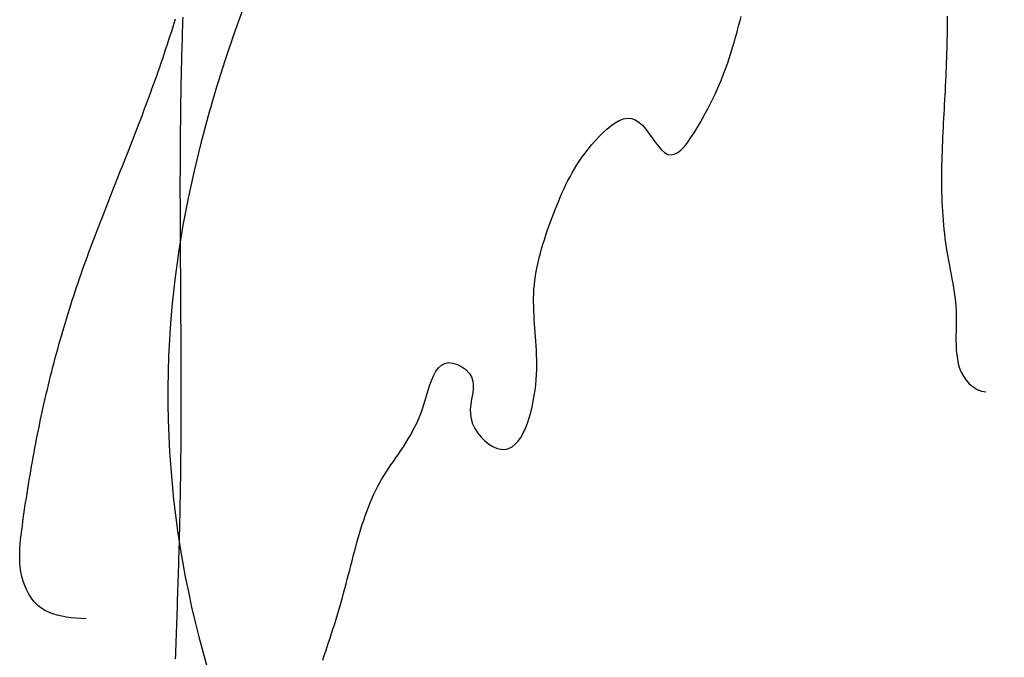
# Model space of a CAD drawing. Header units: millimetres. Extents: x 523431 to 527346, y -48565 to -47721.
# Tile 209 of 217: x 527202.82 to 527205.05, y -48543.07 to -48541.63. Entities that reach past the tile are written whole.
import ezdxf

# ---------------------------------------------------------------- set-up
doc = ezdxf.new("R2010")
doc.units = ezdxf.units.MM

# ---------------------------------------------------------------- blocks, each defined once
blk = doc.blocks.new('A$C0BD840A7')
at = {"color": 5, "start_tangent": (-0.576065, 0.817404), "end_tangent": (1, 0)}
blk.add_spline([(6.7322, 5.9997), (6.9638, 6.7648), (6.8311, 7.132), (8.2398, 7.6625), (5.225, 1.9005), (6.0172, 0.1088), (10.0616, 1.2755)], degree=3, dxfattribs=at)

msp = doc.modelspace()

# ---------------------------------------------------------------- linework, layer by layer
at = {"color": 174}
for p, q in [((527203.1697, -48541.6491), (527203.1727, -48541.639)), ((527203.1727, -48541.639), (527203.1758, -48541.629)), ((527203.192, -48541.6359), (527203.1916, -48541.6463)), ((527203.1923, -48541.6255), (527203.192, -48541.6359)), ((527204.4471, -48541.6518), (527204.4496, -48541.6424)), ((527204.4496, -48541.6424), (527204.452, -48541.633)), ((527204.452, -48541.633), (527204.4543, -48541.6237)), ((527204.9204, -48541.6442), (527204.9203, -48541.6546)), ((527204.9205, -48541.6337), (527204.9204, -48541.6442)), ((527204.9206, -48541.6232), (527204.9205, -48541.6337)), ((527203.1634, -48541.669), (527203.1665, -48541.6591)), ((527203.1665, -48541.6591), (527203.1697, -48541.6491)), ((527203.191, -48541.6671), (527203.1907, -48541.6775)), ((527203.1913, -48541.6567), (527203.191, -48541.6671)), ((527203.1916, -48541.6463), (527203.1913, -48541.6567)), ((527204.442, -48541.6706), (527204.4446, -48541.6612)), ((527204.4446, -48541.6612), (527204.4471, -48541.6518)), ((527204.9201, -48541.6651), (527204.9199, -48541.6756)), ((527204.9203, -48541.6546), (527204.9201, -48541.6651)), ((527203.1536, -48541.6988), (527203.1569, -48541.6889)), ((527203.1569, -48541.6889), (527203.1602, -48541.679)), ((527203.1602, -48541.679), (527203.1634, -48541.669)), ((527203.1904, -48541.6879), (527203.1901, -48541.6983)), ((527203.1907, -48541.6775), (527203.1904, -48541.6879)), ((527204.4365, -48541.6897), (527204.4393, -48541.6801)), ((527204.4393, -48541.6801), (527204.442, -48541.6706)), ((527204.9197, -48541.6861), (527204.9194, -48541.6966)), ((527204.9199, -48541.6756), (527204.9197, -48541.6861)), ((527203.147, -48541.7186), (527203.1503, -48541.7087)), ((527203.1503, -48541.7087), (527203.1536, -48541.6988)), ((527203.1898, -48541.7087), (527203.1895, -48541.7191)), ((527203.1901, -48541.6983), (527203.1898, -48541.7087)), ((527204.4274, -48541.7186), (527204.4306, -48541.7089)), ((527204.4306, -48541.7089), (527204.4336, -48541.6993)), ((527204.4336, -48541.6993), (527204.4365, -48541.6897)), ((527204.9191, -48541.7071), (527204.9188, -48541.7177)), ((527204.9194, -48541.6966), (527204.9191, -48541.7071)), ((527203.1402, -48541.7384), (527203.1436, -48541.7285)), ((527203.1436, -48541.7285), (527203.147, -48541.7186)), ((527203.1893, -48541.7295), (527203.189, -48541.7399)), ((527203.1895, -48541.7191), (527203.1893, -48541.7295)), ((527204.4206, -48541.7382), (527204.4241, -48541.7284)), ((527204.4241, -48541.7284), (527204.4274, -48541.7186)), ((527204.9184, -48541.7282), (527204.918, -48541.7387)), ((527204.9188, -48541.7177), (527204.9184, -48541.7282)), ((527203.1333, -48541.758), (527203.1368, -48541.7482)), ((527203.1368, -48541.7482), (527203.1402, -48541.7384)), ((527203.1888, -48541.7503), (527203.1885, -48541.7607)), ((527203.189, -48541.7399), (527203.1888, -48541.7503)), ((527204.4131, -48541.7582), (527204.417, -48541.7482)), ((527204.417, -48541.7482), (527204.4206, -48541.7382)), ((527204.9176, -48541.7492), (527204.9171, -48541.7598)), ((527204.918, -48541.7387), (527204.9176, -48541.7492)), ((527203.1227, -48541.7874), (527203.1263, -48541.7777)), ((527203.1263, -48541.7777), (527203.1298, -48541.7679)), ((527203.1298, -48541.7679), (527203.1333, -48541.758)), ((527203.1883, -48541.7711), (527203.1881, -48541.7814)), ((527203.1885, -48541.7607), (527203.1883, -48541.7711)), ((527204.4048, -48541.7785), (527204.4091, -48541.7683)), ((527204.4091, -48541.7683), (527204.4131, -48541.7582)), ((527204.9166, -48541.7703), (527204.9161, -48541.7809)), ((527204.9171, -48541.7598), (527204.9166, -48541.7703)), ((527203.1155, -48541.807), (527203.1191, -48541.7972)), ((527203.1191, -48541.7972), (527203.1227, -48541.7874)), ((527203.1879, -48541.7918), (527203.1877, -48541.8022)), ((527203.1881, -48541.7814), (527203.1879, -48541.7918)), ((527204.3907, -48541.8097), (527204.3957, -48541.7992)), ((527204.3957, -48541.7992), (527204.4004, -48541.7888)), ((527204.4004, -48541.7888), (527204.4048, -48541.7785)), ((527204.9155, -48541.7914), (527204.915, -48541.802)), ((527204.9161, -48541.7809), (527204.9155, -48541.7914)), ((527203.1083, -48541.8265), (527203.1119, -48541.8168)), ((527203.1119, -48541.8168), (527203.1155, -48541.807)), ((527203.1875, -48541.8126), (527203.1874, -48541.823)), ((527203.1877, -48541.8022), (527203.1875, -48541.8126)), ((527204.3801, -48541.8311), (527204.3855, -48541.8204)), ((527204.3855, -48541.8204), (527204.3907, -48541.8097)), ((527204.9144, -48541.8126), (527204.9138, -48541.8231)), ((527204.915, -48541.802), (527204.9144, -48541.8126)), ((527203.1009, -48541.846), (527203.1046, -48541.8363)), ((527203.1046, -48541.8363), (527203.1083, -48541.8265)), ((527203.1871, -48541.8438), (527203.1869, -48541.8542)), ((527203.1872, -48541.8334), (527203.1871, -48541.8438)), ((527203.1874, -48541.823), (527203.1872, -48541.8334)), ((527204.3683, -48541.853), (527204.3743, -48541.842)), ((527204.3743, -48541.842), (527204.3801, -48541.8311)), ((527204.9126, -48541.8442), (527204.9121, -48541.8548)), ((527204.9132, -48541.8337), (527204.9126, -48541.8442)), ((527204.9138, -48541.8231), (527204.9132, -48541.8337)), ((527203.0898, -48541.8752), (527203.0935, -48541.8654)), ((527203.0935, -48541.8654), (527203.0972, -48541.8557)), ((527203.0972, -48541.8557), (527203.1009, -48541.846)), ((527203.1868, -48541.8646), (527203.1867, -48541.8751)), ((527203.1869, -48541.8542), (527203.1868, -48541.8646)), ((527204.1601, -48541.8709), (527204.1695, -48541.8644)), ((527204.1695, -48541.8644), (527204.179, -48541.8592)), ((527204.179, -48541.8592), (527204.1884, -48541.8556)), ((527204.1884, -48541.8556), (527204.1976, -48541.8539)), ((527204.1976, -48541.8539), (527204.2065, -48541.8544)), ((527204.2065, -48541.8544), (527204.2151, -48541.8573)), ((527204.2151, -48541.8573), (527204.2233, -48541.8627)), ((527204.2233, -48541.8627), (527204.2312, -48541.8699)), ((527204.3553, -48541.8755), (527204.362, -48541.8642)), ((527204.362, -48541.8642), (527204.3683, -48541.853)), ((527204.9115, -48541.8653), (527204.911, -48541.8759)), ((527204.9121, -48541.8548), (527204.9115, -48541.8653)), ((527203.0823, -48541.8946), (527203.086, -48541.8849)), ((527203.086, -48541.8849), (527203.0898, -48541.8752)), ((527203.1866, -48541.8855), (527203.1865, -48541.8959)), ((527203.1867, -48541.8751), (527203.1866, -48541.8855)), ((527204.1329, -48541.8959), (527204.1417, -48541.887)), ((527204.1417, -48541.887), (527204.1508, -48541.8785)), ((527204.1508, -48541.8785), (527204.1601, -48541.8709)), ((527204.2312, -48541.8699), (527204.2388, -48541.8786)), ((527204.2388, -48541.8786), (527204.2462, -48541.8882)), ((527204.2462, -48541.8882), (527204.2534, -48541.8981)), ((527204.3412, -48541.8978), (527204.3484, -48541.8868)), ((527204.3484, -48541.8868), (527204.3553, -48541.8755)), ((527204.9104, -48541.8864), (527204.91, -48541.897)), ((527204.911, -48541.8759), (527204.9104, -48541.8864)), ((527203.0747, -48541.914), (527203.0785, -48541.9043)), ((527203.0785, -48541.9043), (527203.0823, -48541.8946)), ((527203.1864, -48541.9063), (527203.1863, -48541.9167)), ((527203.1865, -48541.8959), (527203.1864, -48541.9063)), ((527204.1164, -48541.9144), (527204.1244, -48541.9052)), ((527204.1244, -48541.9052), (527204.1329, -48541.8959)), ((527204.2534, -48541.8981), (527204.2605, -48541.908)), ((527204.2605, -48541.908), (527204.2675, -48541.9171)), ((527204.3263, -48541.9175), (527204.3338, -48541.9082)), ((527204.3338, -48541.9082), (527204.3412, -48541.8978)), ((527204.9095, -48541.9075), (527204.9091, -48541.918)), ((527204.91, -48541.897), (527204.9095, -48541.9075)), ((527203.0633, -48541.943), (527203.0671, -48541.9334)), ((527203.0671, -48541.9334), (527203.0709, -48541.9237)), ((527203.0709, -48541.9237), (527203.0747, -48541.914)), ((527203.1863, -48541.9271), (527203.1862, -48541.9376)), ((527203.1863, -48541.9167), (527203.1863, -48541.9271)), ((527204.0953, -48541.9416), (527204.1019, -48541.9326)), ((527204.1019, -48541.9326), (527204.109, -48541.9236)), ((527204.109, -48541.9236), (527204.1164, -48541.9144)), ((527204.2675, -48541.9171), (527204.2745, -48541.9251)), ((527204.2745, -48541.9251), (527204.2816, -48541.9315)), ((527204.2816, -48541.9315), (527204.2887, -48541.9356)), ((527204.3035, -48541.9355), (527204.3111, -48541.9315)), ((527204.3111, -48541.9315), (527204.3187, -48541.9254)), ((527204.3187, -48541.9254), (527204.3263, -48541.9175)), ((527204.9087, -48541.9286), (527204.9083, -48541.9391)), ((527204.9091, -48541.918), (527204.9087, -48541.9286)), ((527203.0557, -48541.9624), (527203.0595, -48541.9527)), ((527203.0595, -48541.9527), (527203.0633, -48541.943)), ((527203.1862, -48541.948), (527203.1861, -48541.9584)), ((527203.1862, -48541.9376), (527203.1862, -48541.948)), ((527204.0833, -48541.9595), (527204.0891, -48541.9506)), ((527204.0891, -48541.9506), (527204.0953, -48541.9416)), ((527204.2887, -48541.9356), (527204.296, -48541.9369)), ((527204.296, -48541.9369), (527204.3035, -48541.9355)), ((527204.908, -48541.9496), (527204.9078, -48541.9601)), ((527204.9083, -48541.9391), (527204.908, -48541.9496)), ((527203.048, -48541.9818), (527203.0519, -48541.9721)), ((527203.0519, -48541.9721), (527203.0557, -48541.9624)), ((527203.1861, -48541.9584), (527203.1861, -48541.9688)), ((527203.1861, -48541.9688), (527203.1861, -48541.9793)), ((527204.0677, -48541.9861), (527204.0726, -48541.9772)), ((527204.0726, -48541.9772), (527204.0778, -48541.9684)), ((527204.0778, -48541.9684), (527204.0833, -48541.9595)), ((527204.9076, -48541.9705), (527204.9075, -48541.981)), ((527204.9078, -48541.9601), (527204.9076, -48541.9705)), ((527203.0404, -48542.0012), (527203.0442, -48541.9915)), ((527203.0442, -48541.9915), (527203.048, -48541.9818)), ((527203.1861, -48541.9793), (527203.186, -48541.9897)), ((527203.186, -48541.9897), (527203.186, -48542.0001)), ((527203.186, -48542.0001), (527203.186, -48542.0106)), ((527204.0585, -48542.0039), (527204.063, -48541.995)), ((527204.063, -48541.995), (527204.0677, -48541.9861)), ((527204.9075, -48541.981), (527204.9075, -48541.9915)), ((527204.9075, -48541.9915), (527204.9075, -48542.0019)), ((527203.0289, -48542.0303), (527203.0327, -48542.0206)), ((527203.0327, -48542.0206), (527203.0366, -48542.0109)), ((527203.0366, -48542.0109), (527203.0404, -48542.0012)), ((527203.186, -48542.0106), (527203.186, -48542.021)), ((527203.186, -48542.021), (527203.186, -48542.0315)), ((527204.0462, -48542.0311), (527204.0502, -48542.022)), ((527204.0502, -48542.022), (527204.0543, -48542.0129)), ((527204.0543, -48542.0129), (527204.0585, -48542.0039)), ((527204.9075, -48542.0019), (527204.9076, -48542.0123)), ((527204.9076, -48542.0123), (527204.9078, -48542.0227)), ((527204.9078, -48542.0227), (527204.9081, -48542.0331)), ((527203.0213, -48542.0497), (527203.0251, -48542.04)), ((527203.0251, -48542.04), (527203.0289, -48542.0303)), ((527203.186, -48542.0315), (527203.1861, -48542.0419)), ((527203.1861, -48542.0419), (527203.1861, -48542.0523)), ((527204.0385, -48542.0497), (527204.0423, -48542.0404)), ((527204.0423, -48542.0404), (527204.0462, -48542.0311)), ((527204.9081, -48542.0331), (527204.9084, -48542.0435)), ((527204.9084, -48542.0435), (527204.9089, -48542.0539)), ((527203.0137, -48542.0692), (527203.0175, -48542.0594)), ((527203.0175, -48542.0594), (527203.0213, -48542.0497)), ((527203.1861, -48542.0523), (527203.1861, -48542.0628)), ((527203.1861, -48542.0628), (527203.1861, -48542.0732)), ((527204.0309, -48542.0688), (527204.0347, -48542.0592)), ((527204.0347, -48542.0592), (527204.0385, -48542.0497)), ((527204.9089, -48542.0539), (527204.9095, -48542.0642)), ((527204.9095, -48542.0642), (527204.9102, -48542.0746)), ((527203.0024, -48542.0984), (527203.0061, -48542.0886)), ((527203.0061, -48542.0886), (527203.0099, -48542.0789)), ((527203.0099, -48542.0789), (527203.0137, -48542.0692)), ((527203.1861, -48542.0732), (527203.1862, -48542.0837)), ((527203.1862, -48542.0837), (527203.1862, -48542.0941)), ((527204.0199, -48542.0984), (527204.0235, -48542.0884)), ((527204.0235, -48542.0884), (527204.0272, -48542.0786)), ((527204.0272, -48542.0786), (527204.0309, -48542.0688)), ((527204.9102, -48542.0746), (527204.9109, -48542.0849)), ((527204.9109, -48542.0849), (527204.9118, -48542.0952)), ((527202.9949, -48542.1179), (527202.9986, -48542.1082)), ((527202.9986, -48542.1082), (527203.0024, -48542.0984)), ((527203.1862, -48542.0941), (527203.1862, -48542.1046)), ((527203.1862, -48542.1046), (527203.1863, -48542.115)), ((527204.013, -48542.1185), (527204.0164, -48542.1084)), ((527204.0164, -48542.1084), (527204.0199, -48542.0984)), ((527204.9118, -48542.0952), (527204.9128, -48542.1054)), ((527204.9128, -48542.1054), (527204.914, -48542.1157)), ((527202.9875, -48542.1375), (527202.9912, -48542.1277)), ((527202.9912, -48542.1277), (527202.9949, -48542.1179)), ((527203.1863, -48542.115), (527203.1863, -48542.1255)), ((527203.1863, -48542.1255), (527203.1864, -48542.1359)), ((527204.0065, -48542.1389), (527204.0097, -48542.1287)), ((527204.0097, -48542.1287), (527204.013, -48542.1185)), ((527204.914, -48542.1157), (527204.9153, -48542.1259)), ((527204.9153, -48542.1259), (527204.9167, -48542.1361)), ((527202.9803, -48542.1571), (527202.9839, -48542.1473)), ((527202.9839, -48542.1473), (527202.9875, -48542.1375)), ((527203.1864, -48542.1359), (527203.1865, -48542.1464)), ((527203.1865, -48542.1464), (527203.1865, -48542.1568)), ((527203.1865, -48542.1568), (527203.1866, -48542.1673)), ((527204.0007, -48542.1594), (527204.0035, -48542.1491)), ((527204.0035, -48542.1491), (527204.0065, -48542.1389)), ((527204.9167, -48542.1361), (527204.9182, -48542.1463)), ((527204.9182, -48542.1463), (527204.9199, -48542.1564)), ((527204.9199, -48542.1564), (527204.9217, -48542.1666)), ((527202.9695, -48542.1866), (527202.9731, -48542.1767)), ((527202.9731, -48542.1767), (527202.9766, -48542.1669)), ((527202.9766, -48542.1669), (527202.9803, -48542.1571)), ((527203.1866, -48542.1673), (527203.1866, -48542.1777)), ((527203.1866, -48542.1777), (527203.1867, -48542.1882)), ((527203.9956, -48542.1799), (527203.998, -48542.1697)), ((527203.998, -48542.1697), (527204.0007, -48542.1594)), ((527204.9217, -48542.1666), (527204.9236, -48542.1767)), ((527204.9236, -48542.1767), (527204.9255, -48542.1868)), ((527202.9625, -48542.2063), (527202.966, -48542.1964)), ((527202.966, -48542.1964), (527202.9695, -48542.1866)), ((527203.1867, -48542.1882), (527203.1868, -48542.1987)), ((527203.1868, -48542.1987), (527203.1868, -48542.2091)), ((527203.9897, -48542.2106), (527203.9914, -48542.2004)), ((527203.9914, -48542.2004), (527203.9933, -48542.1902)), ((527203.9933, -48542.1902), (527203.9956, -48542.1799)), ((527204.9255, -48542.1868), (527204.9274, -48542.197)), ((527204.9274, -48542.197), (527204.9293, -48542.2072)), ((527202.9557, -48542.226), (527202.9591, -48542.2161)), ((527202.9591, -48542.2161), (527202.9625, -48542.2063)), ((527203.1868, -48542.2091), (527203.1869, -48542.2196)), ((527203.1869, -48542.2196), (527203.187, -48542.23)), ((527203.9871, -48542.2307), (527203.9882, -48542.2207)), ((527203.9882, -48542.2207), (527203.9897, -48542.2106)), ((527204.9293, -48542.2072), (527204.9312, -48542.2174)), ((527204.9312, -48542.2174), (527204.933, -48542.2276)), ((527202.949, -48542.2459), (527202.9523, -48542.2359)), ((527202.9523, -48542.2359), (527202.9557, -48542.226)), ((527203.187, -48542.23), (527203.1871, -48542.2405)), ((527203.1871, -48542.2405), (527203.1871, -48542.251)), ((527203.9857, -48542.2505), (527203.9862, -48542.2406)), ((527203.9862, -48542.2406), (527203.9871, -48542.2307)), ((527204.933, -48542.2276), (527204.9347, -48542.2379)), ((527204.9347, -48542.2379), (527204.9362, -48542.2483)), ((527202.9393, -48542.2757), (527202.9425, -48542.2658)), ((527202.9425, -48542.2658), (527202.9457, -48542.2558)), ((527202.9457, -48542.2558), (527202.949, -48542.2459)), ((527203.1871, -48542.251), (527203.1872, -48542.2614)), ((527203.1872, -48542.2614), (527203.1873, -48542.2719)), ((527203.9854, -48542.2603), (527203.9857, -48542.2505)), ((527203.9854, -48542.2701), (527203.9854, -48542.2603)), ((527204.9362, -48542.2483), (527204.9376, -48542.2587)), ((527204.9376, -48542.2587), (527204.9388, -48542.2693)), ((527202.933, -48542.2957), (527202.9361, -48542.2857)), ((527202.9361, -48542.2857), (527202.9393, -48542.2757)), ((527203.1873, -48542.2719), (527203.1873, -48542.2824)), ((527203.1873, -48542.2824), (527203.1874, -48542.2928)), ((527203.9856, -48542.2798), (527203.9854, -48542.2701)), ((527203.9859, -48542.2895), (527203.9856, -48542.2798)), ((527203.9864, -48542.2992), (527203.9859, -48542.2895)), ((527204.9388, -48542.2693), (527204.9397, -48542.2799)), ((527204.9397, -48542.2799), (527204.9404, -48542.2906)), ((527202.9269, -48542.3157), (527202.9299, -48542.3057)), ((527202.9299, -48542.3057), (527202.933, -48542.2957)), ((527203.1874, -48542.2928), (527203.1875, -48542.3033)), ((527203.1875, -48542.3033), (527203.1875, -48542.3138)), ((527203.987, -48542.3089), (527203.9864, -48542.2992)), ((527203.9877, -48542.3187), (527203.987, -48542.3089)), ((527204.9404, -48542.2906), (527204.9407, -48542.3015)), ((527204.9407, -48542.3015), (527204.9408, -48542.3124)), ((527204.9408, -48542.3124), (527204.9407, -48542.3235)), ((527202.9209, -48542.3358), (527202.9239, -48542.3257)), ((527202.9239, -48542.3257), (527202.9269, -48542.3157)), ((527203.1875, -48542.3138), (527203.1876, -48542.3242)), ((527203.1876, -48542.3242), (527203.1877, -48542.3347)), ((527203.1877, -48542.3347), (527203.1877, -48542.3452)), ((527203.9885, -48542.3285), (527203.9877, -48542.3187)), ((527203.9893, -48542.3384), (527203.9885, -48542.3285)), ((527204.9405, -48542.3345), (527204.9402, -48542.3456)), ((527204.9407, -48542.3235), (527204.9405, -48542.3345)), ((527202.9123, -48542.3659), (527202.9152, -48542.3559)), ((527202.9152, -48542.3559), (527202.918, -48542.3458)), ((527202.918, -48542.3458), (527202.9209, -48542.3358)), ((527203.1877, -48542.3452), (527203.1878, -48542.3556)), ((527203.1878, -48542.3556), (527203.1878, -48542.3661)), ((527203.99, -48542.3484), (527203.9893, -48542.3384)), ((527203.9907, -48542.3584), (527203.99, -48542.3484)), ((527204.9402, -48542.3456), (527204.9402, -48542.3566)), ((527204.9402, -48542.3566), (527204.9403, -48542.3675)), ((527202.9068, -48542.3861), (527202.9095, -48542.376)), ((527202.9095, -48542.376), (527202.9123, -48542.3659)), ((527203.1878, -48542.3661), (527203.1879, -48542.3766)), ((527203.1879, -48542.3766), (527203.1879, -48542.387)), ((527203.9914, -48542.3686), (527203.9907, -48542.3584)), ((527203.9919, -48542.379), (527203.9914, -48542.3686)), ((527203.9923, -48542.3895), (527203.9919, -48542.379)), ((527204.9403, -48542.3675), (527204.9408, -48542.3782)), ((527204.9408, -48542.3782), (527204.9418, -48542.3888)), ((527202.9014, -48542.4063), (527202.9041, -48542.3962)), ((527202.9041, -48542.3962), (527202.9068, -48542.3861)), ((527203.1879, -48542.387), (527203.188, -48542.3975)), ((527203.188, -48542.3975), (527203.188, -48542.408)), ((527203.9925, -48542.4001), (527203.9923, -48542.3895)), ((527203.9926, -48542.411), (527203.9925, -48542.4001)), ((527204.9418, -48542.3888), (527204.9433, -48542.3992)), ((527204.9433, -48542.3992), (527204.9455, -48542.4093)), ((527202.8962, -48542.4266), (527202.8988, -48542.4164)), ((527202.8988, -48542.4164), (527202.9014, -48542.4063)), ((527203.188, -48542.408), (527203.1881, -48542.4184)), ((527203.1881, -48542.4184), (527203.1881, -48542.4289)), ((527203.7647, -48542.4262), (527203.7704, -48542.4184)), ((527203.7704, -48542.4184), (527203.777, -48542.4123)), ((527203.777, -48542.4123), (527203.7845, -48542.4084)), ((527203.7845, -48542.4084), (527203.7931, -48542.4067)), ((527203.7931, -48542.4067), (527203.8027, -48542.4076)), ((527203.8027, -48542.4076), (527203.813, -48542.4107)), ((527203.813, -48542.4107), (527203.8231, -48542.4159)), ((527203.8231, -48542.4159), (527203.8323, -48542.4225)), ((527203.8323, -48542.4225), (527203.84, -48542.4304)), ((527203.9919, -48542.4333), (527203.9924, -48542.4221)), ((527203.9924, -48542.4221), (527203.9926, -48542.411)), ((527204.9455, -48542.4093), (527204.9485, -48542.4192)), ((527204.9485, -48542.4192), (527204.9523, -48542.4286)), ((527202.8911, -48542.4468), (527202.8936, -48542.4367)), ((527202.8936, -48542.4367), (527202.8962, -48542.4266)), ((527203.1881, -48542.4289), (527203.1881, -48542.4394)), ((527203.1881, -48542.4394), (527203.1881, -48542.4498)), ((527203.7509, -48542.4573), (527203.755, -48542.4459)), ((527203.755, -48542.4459), (527203.7596, -48542.4354)), ((527203.7596, -48542.4354), (527203.7647, -48542.4262)), ((527203.84, -48542.4304), (527203.8453, -48542.439)), ((527203.8453, -48542.439), (527203.8481, -48542.4483)), ((527203.9901, -48542.4567), (527203.9912, -48542.4449)), ((527203.9912, -48542.4449), (527203.9919, -48542.4333)), ((527204.9523, -48542.4286), (527204.9572, -48542.4377)), ((527204.9572, -48542.4377), (527204.9632, -48542.4464)), ((527202.8838, -48542.4773), (527202.8862, -48542.4672)), ((527202.8862, -48542.4672), (527202.8887, -48542.457)), ((527202.8887, -48542.457), (527202.8911, -48542.4468)), ((527203.1881, -48542.4498), (527203.1882, -48542.4603)), ((527203.1882, -48542.4603), (527203.1882, -48542.4708)), ((527203.747, -48542.4693), (527203.7509, -48542.4573)), ((527203.8485, -48542.4682), (527203.847, -48542.4788)), ((527203.8481, -48542.4483), (527203.849, -48542.458)), ((527203.849, -48542.458), (527203.8485, -48542.4682)), ((527203.9887, -48542.4687), (527203.9901, -48542.4567)), ((527204.9632, -48542.4464), (527204.9704, -48542.4545)), ((527204.9704, -48542.4545), (527204.9787, -48542.4618)), ((527204.9787, -48542.4618), (527204.9878, -48542.4676)), ((527204.9878, -48542.4676), (527204.9977, -48542.4713)), ((527202.8792, -48542.4977), (527202.8815, -48542.4875)), ((527202.8815, -48542.4875), (527202.8838, -48542.4773)), ((527203.1882, -48542.4708), (527203.1882, -48542.4812)), ((527203.1882, -48542.4812), (527203.1882, -48542.4917)), ((527203.7396, -48542.4942), (527203.7433, -48542.4817)), ((527203.7433, -48542.4817), (527203.747, -48542.4693)), ((527203.8452, -48542.4896), (527203.8434, -48542.5006)), ((527203.847, -48542.4788), (527203.8452, -48542.4896)), ((527203.9846, -48542.4937), (527203.9869, -48542.4811)), ((527203.9869, -48542.4811), (527203.9887, -48542.4687)), ((527204.9977, -48542.4713), (527205.008, -48542.4724)), ((527202.8746, -48542.518), (527202.8769, -48542.5078)), ((527202.8769, -48542.5078), (527202.8792, -48542.4977)), ((527203.1882, -48542.5022), (527203.1881, -48542.5126)), ((527203.1881, -48542.5126), (527203.1881, -48542.5231)), ((527203.1882, -48542.4917), (527203.1882, -48542.5022)), ((527203.7316, -48542.5183), (527203.7357, -48542.5065)), ((527203.7357, -48542.5065), (527203.7396, -48542.4942)), ((527203.8434, -48542.5006), (527203.8423, -48542.5118)), ((527203.8423, -48542.5118), (527203.8424, -48542.523)), ((527203.9789, -48542.5192), (527203.982, -48542.5065)), ((527203.982, -48542.5065), (527203.9846, -48542.4937)), ((527202.8703, -48542.5384), (527202.8724, -48542.5282)), ((527202.8724, -48542.5282), (527202.8746, -48542.518)), ((527203.1881, -48542.5231), (527203.1881, -48542.5336)), ((527203.1881, -48542.5336), (527203.1881, -48542.544)), ((527203.7226, -48542.5404), (527203.7272, -48542.5296)), ((527203.7272, -48542.5296), (527203.7316, -48542.5183)), ((527203.8424, -48542.523), (527203.8441, -48542.5342)), ((527203.8441, -48542.5342), (527203.8476, -48542.5453)), ((527203.9713, -48542.5438), (527203.9753, -48542.5317)), ((527203.9753, -48542.5317), (527203.9789, -48542.5192)), ((527202.8661, -48542.5588), (527202.8681, -48542.5486)), ((527202.8681, -48542.5486), (527202.8703, -48542.5384)), ((527203.1881, -48542.544), (527203.188, -48542.5545)), ((527203.188, -48542.5545), (527203.188, -48542.565)), ((527203.7127, -48542.5606), (527203.7177, -48542.5507)), ((527203.7177, -48542.5507), (527203.7226, -48542.5404)), ((527203.8476, -48542.5453), (527203.8527, -48542.556)), ((527203.8527, -48542.556), (527203.8592, -48542.5661)), ((527203.9618, -48542.566), (527203.9668, -48542.5553)), ((527203.9668, -48542.5553), (527203.9713, -48542.5438)), ((527202.86, -48542.5895), (527202.862, -48542.5793)), ((527202.862, -48542.5793), (527202.864, -48542.5691)), ((527202.864, -48542.5691), (527202.8661, -48542.5588)), ((527203.1879, -48542.5754), (527203.1878, -48542.5859)), ((527203.188, -48542.565), (527203.1879, -48542.5754)), ((527203.6966, -48542.5883), (527203.7021, -48542.5794)), ((527203.7021, -48542.5794), (527203.7075, -48542.5702)), ((527203.7075, -48542.5702), (527203.7127, -48542.5606)), ((527203.8592, -48542.5661), (527203.8668, -48542.5754)), ((527203.8668, -48542.5754), (527203.8752, -48542.5838)), ((527203.9502, -48542.5842), (527203.9563, -48542.5757)), ((527203.9563, -48542.5757), (527203.9618, -48542.566)), ((527202.8561, -48542.61), (527202.858, -48542.5998)), ((527202.858, -48542.5998), (527202.86, -48542.5895)), ((527203.1877, -48542.5964), (527203.1876, -48542.6068)), ((527203.1878, -48542.5859), (527203.1877, -48542.5964)), ((527203.6855, -48542.6055), (527203.6911, -48542.597)), ((527203.6911, -48542.597), (527203.6966, -48542.5883)), ((527203.8752, -48542.5838), (527203.8842, -48542.5909)), ((527203.8842, -48542.5909), (527203.8935, -48542.5966)), ((527203.8935, -48542.5966), (527203.9028, -48542.6006)), ((527203.9028, -48542.6006), (527203.912, -48542.6028)), ((527203.9208, -48542.6029), (527203.929, -48542.6009)), ((527203.929, -48542.6009), (527203.9366, -48542.597)), ((527203.9366, -48542.597), (527203.9437, -48542.5914)), ((527203.9437, -48542.5914), (527203.9502, -48542.5842)), ((527202.8524, -48542.6305), (527202.8542, -48542.6203)), ((527202.8542, -48542.6203), (527202.8561, -48542.61)), ((527203.1875, -48542.6173), (527203.1874, -48542.6278)), ((527203.1876, -48542.6068), (527203.1875, -48542.6173)), ((527203.6685, -48542.6301), (527203.6742, -48542.622)), ((527203.6742, -48542.622), (527203.6798, -48542.6138)), ((527203.6798, -48542.6138), (527203.6855, -48542.6055)), ((527203.912, -48542.6028), (527203.9208, -48542.6029)), ((527202.8488, -48542.6511), (527202.8506, -48542.6408)), ((527202.8506, -48542.6408), (527202.8524, -48542.6305)), ((527203.1873, -48542.6382), (527203.1872, -48542.6487)), ((527203.1874, -48542.6278), (527203.1873, -48542.6382)), ((527203.6521, -48542.6543), (527203.6575, -48542.6462)), ((527203.6575, -48542.6462), (527203.663, -48542.6381)), ((527203.663, -48542.6381), (527203.6685, -48542.6301)), ((527202.8453, -48542.6717), (527202.847, -48542.6614)), ((527202.847, -48542.6614), (527202.8488, -48542.6511)), ((527203.187, -48542.6591), (527203.1869, -48542.6696)), ((527203.1872, -48542.6487), (527203.187, -48542.6591)), ((527203.6418, -48542.6708), (527203.6469, -48542.6624)), ((527203.6469, -48542.6624), (527203.6521, -48542.6543)), ((527202.8419, -48542.6923), (527202.8436, -48542.682)), ((527202.8436, -48542.682), (527202.8453, -48542.6717)), ((527203.1866, -48542.6905), (527203.1864, -48542.701)), ((527203.1867, -48542.68), (527203.1866, -48542.6905)), ((527203.1869, -48542.6696), (527203.1867, -48542.68)), ((527203.6279, -48542.6967), (527203.6323, -48542.6879)), ((527203.6323, -48542.6879), (527203.637, -48542.6792)), ((527203.637, -48542.6792), (527203.6418, -48542.6708)), ((527202.8371, -48542.7234), (527202.8387, -48542.713)), ((527202.8387, -48542.713), (527202.8403, -48542.7027)), ((527202.8403, -48542.7027), (527202.8419, -48542.6923)), ((527203.1862, -48542.7114), (527203.186, -48542.7219)), ((527203.1864, -48542.701), (527203.1862, -48542.7114)), ((527203.6195, -48542.7149), (527203.6236, -48542.7057)), ((527203.6236, -48542.7057), (527203.6279, -48542.6967)), ((527202.8341, -48542.7442), (527202.8356, -48542.7338)), ((527202.8356, -48542.7338), (527202.8371, -48542.7234)), ((527203.1858, -48542.7323), (527203.1856, -48542.7428)), ((527203.186, -48542.7219), (527203.1858, -48542.7323)), ((527203.6082, -48542.7432), (527203.6118, -48542.7336)), ((527203.6118, -48542.7336), (527203.6156, -48542.7242)), ((527203.6156, -48542.7242), (527203.6195, -48542.7149)), ((527202.8311, -48542.765), (527202.8326, -48542.7546)), ((527202.8326, -48542.7546), (527202.8341, -48542.7442)), ((527203.1853, -48542.7532), (527203.1851, -48542.7637)), ((527203.1856, -48542.7428), (527203.1853, -48542.7532)), ((527203.6013, -48542.7628), (527203.6047, -48542.753)), ((527203.6047, -48542.753), (527203.6082, -48542.7432)), ((527202.8283, -48542.7859), (527202.8297, -48542.7754)), ((527202.8297, -48542.7754), (527202.8311, -48542.765)), ((527203.1849, -48542.7741), (527203.1846, -48542.7846)), ((527203.1851, -48542.7637), (527203.1849, -48542.7741)), ((527203.5949, -48542.7827), (527203.5981, -48542.7727)), ((527203.5981, -48542.7727), (527203.6013, -48542.7628)), ((527202.8257, -48542.8068), (527202.8269, -48542.7963)), ((527202.8269, -48542.7963), (527202.8283, -48542.7859)), ((527203.1843, -48542.795), (527203.1841, -48542.8055)), ((527203.1846, -48542.7846), (527203.1843, -48542.795)), ((527203.5889, -48542.803), (527203.5919, -48542.7929)), ((527203.5919, -48542.7929), (527203.5949, -48542.7827)), ((527202.824, -48542.8278), (527202.8248, -48542.8173)), ((527202.8248, -48542.8173), (527202.8257, -48542.8068)), ((527203.1838, -48542.8159), (527203.1835, -48542.8264)), ((527203.1841, -48542.8055), (527203.1838, -48542.8159)), ((527203.5804, -48542.834), (527203.5832, -48542.8236)), ((527203.5832, -48542.8236), (527203.586, -48542.8133)), ((527203.586, -48542.8133), (527203.5889, -48542.803)), ((527202.8237, -48542.8382), (527202.824, -48542.8278)), ((527202.8237, -48542.8487), (527202.8237, -48542.8382)), ((527203.1832, -48542.8368), (527203.1829, -48542.8473)), ((527203.1835, -48542.8264), (527203.1832, -48542.8368)), ((527203.575, -48542.8548), (527203.5777, -48542.8444)), ((527203.5777, -48542.8444), (527203.5804, -48542.834)), ((527202.8241, -48542.8591), (527202.8237, -48542.8487)), ((527202.8251, -48542.8696), (527202.8241, -48542.8591)), ((527203.1823, -48542.8682), (527203.182, -48542.8786)), ((527203.1826, -48542.8577), (527203.1823, -48542.8682)), ((527203.1829, -48542.8473), (527203.1826, -48542.8577)), ((527203.5696, -48542.8758), (527203.5723, -48542.8653)), ((527203.5723, -48542.8653), (527203.575, -48542.8548)), ((527202.8266, -48542.88), (527202.8251, -48542.8696)), ((527202.8288, -48542.8904), (527202.8266, -48542.88)), ((527202.8317, -48542.9008), (527202.8288, -48542.8904)), ((527203.1817, -48542.8891), (527203.1814, -48542.8995)), ((527203.182, -48542.8786), (527203.1817, -48542.8891)), ((527203.5642, -48542.8967), (527203.5669, -48542.8862)), ((527203.5669, -48542.8862), (527203.5696, -48542.8758)), ((527202.8353, -48542.911), (527202.8317, -48542.9008)), ((527202.8396, -48542.921), (527202.8353, -48542.911)), ((527203.181, -48542.9099), (527203.1807, -48542.9204)), ((527203.1814, -48542.8995), (527203.181, -48542.9099)), ((527203.5587, -48542.9176), (527203.5615, -48542.9071)), ((527203.5615, -48542.9071), (527203.5642, -48542.8967)), ((527202.8446, -48542.9305), (527202.8396, -48542.921)), ((527202.8503, -48542.9395), (527202.8446, -48542.9305)), ((527203.1804, -48542.9308), (527203.18, -48542.9413)), ((527203.1807, -48542.9204), (527203.1804, -48542.9308)), ((527203.5531, -48542.9383), (527203.5559, -48542.9279)), ((527203.5559, -48542.9279), (527203.5587, -48542.9176)), ((527202.8567, -48542.9477), (527202.8503, -48542.9395)), ((527202.8638, -48542.9551), (527202.8567, -48542.9477)), ((527202.8715, -48542.9615), (527202.8638, -48542.9551)), ((527203.1797, -48542.9517), (527203.1793, -48542.9622)), ((527203.18, -48542.9413), (527203.1797, -48542.9517)), ((527203.5473, -48542.9589), (527203.5502, -48542.9486)), ((527203.5502, -48542.9486), (527203.5531, -48542.9383)), ((527202.8799, -48542.9668), (527202.8715, -48542.9615)), ((527202.8889, -48542.9713), (527202.8799, -48542.9668)), ((527202.8984, -48542.975), (527202.8889, -48542.9713)), ((527202.9083, -48542.9779), (527202.8984, -48542.975)), ((527202.9187, -48542.9803), (527202.9083, -48542.9779)), ((527202.9293, -48542.9821), (527202.9187, -48542.9803)), ((527203.1789, -48542.9726), (527203.1786, -48542.9831)), ((527203.1793, -48542.9622), (527203.1789, -48542.9726)), ((527203.5381, -48542.9894), (527203.5412, -48542.9793)), ((527203.5412, -48542.9793), (527203.5443, -48542.9691)), ((527203.5443, -48542.9691), (527203.5473, -48542.9589)), ((527202.9402, -48542.9836), (527202.9293, -48542.9821)), ((527202.9513, -48542.9847), (527202.9402, -48542.9836)), ((527202.9625, -48542.9856), (527202.9513, -48542.9847)), ((527202.9738, -48542.9865), (527202.9625, -48542.9856)), ((527203.1782, -48542.9935), (527203.1778, -48543.0039)), ((527203.1786, -48542.9831), (527203.1782, -48542.9935)), ((527203.5318, -48543.0096), (527203.535, -48542.9995)), ((527203.535, -48542.9995), (527203.5381, -48542.9894)), ((527203.177, -48543.0248), (527203.1767, -48543.0353)), ((527203.1774, -48543.0144), (527203.177, -48543.0248)), ((527203.1778, -48543.0039), (527203.1774, -48543.0144)), ((527203.5254, -48543.0297), (527203.5286, -48543.0197)), ((527203.5286, -48543.0197), (527203.5318, -48543.0096)), ((527203.1763, -48543.0457), (527203.1759, -48543.0561)), ((527203.1767, -48543.0353), (527203.1763, -48543.0457)), ((527203.5188, -48543.0496), (527203.5221, -48543.0397)), ((527203.5221, -48543.0397), (527203.5254, -48543.0297)), ((527203.1755, -48543.0666), (527203.1751, -48543.077)), ((527203.1759, -48543.0561), (527203.1755, -48543.0666)), ((527203.5122, -48543.0695), (527203.5155, -48543.0596)), ((527203.5155, -48543.0596), (527203.5188, -48543.0496)), ((527203.5088, -48543.0794), (527203.5122, -48543.0695))]:
    msp.add_line(p, q, dxfattribs=at)

# ---------------------------------------------------------------- block references
msp.add_blockref('A$C0BD840A7', (527197.9426, -48544.1811))

doc.saveas('drawing.dxf')
